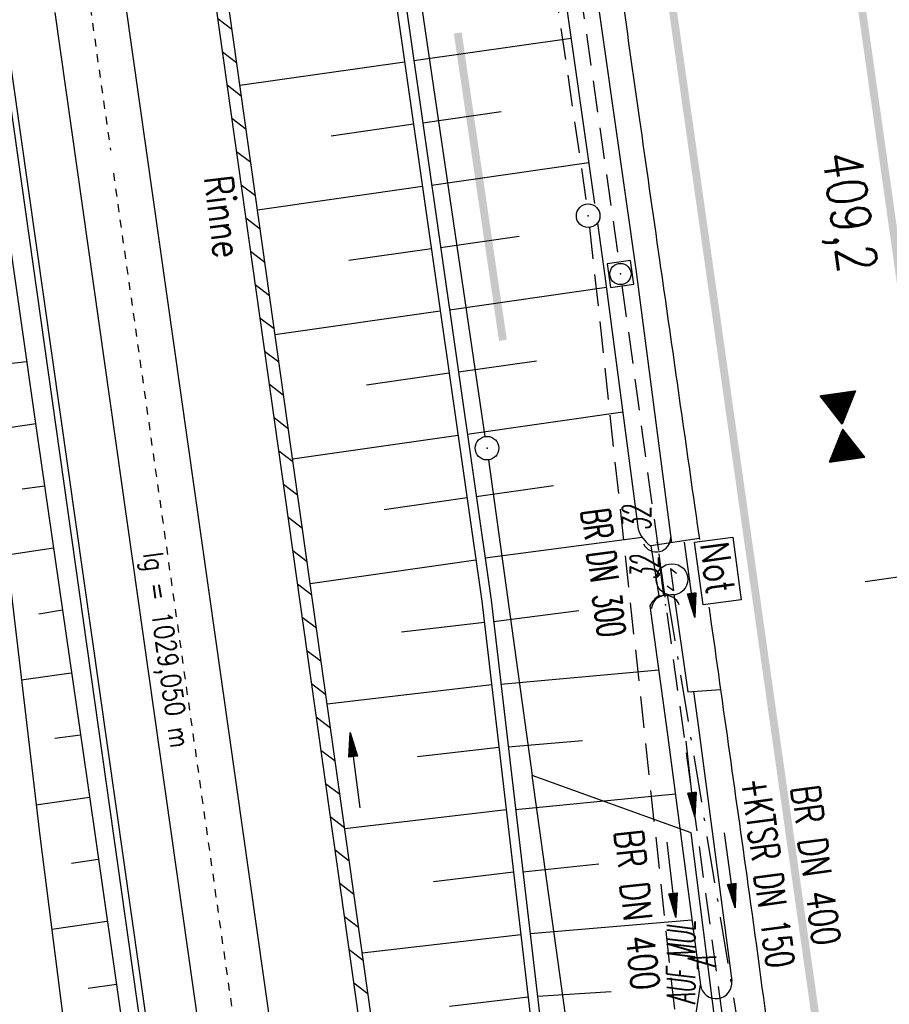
# Model space of a CAD drawing. Extents: x 446388 to 447135, y 445359 to 446567.
# Tile 52 of 80: x 446558 to 446613, y 445959 to 446022. Entities that reach past the tile are written whole.
import ezdxf
from ezdxf.enums import TextEntityAlignment as Align

# ---------------------------------------------------------------- set-up
doc = ezdxf.new("R2010")
doc.units = 0
doc.header["$LTSCALE"] = 2
doc.header["$MEASUREMENT"] = 0
for name, pattern in [('ACAD_ISO05W100', [0.5, 0.25, -0.25]), ('ACAD_ISO10W100W', [0.5, 0.25, -0.25]), ('AUSGEZOGEN', [0]), ('BAB-FM2', [2.6, 1.5, -0.5, 0.1, -0.5]), ('GEMARKBAB', [3.7, 2, -0.5, 0.1, -0.5, 0.1, -0.5]), ('GESTRICH-X2', [1.5, 1, -0.5])]:
    doc.linetypes.add(name, pattern=pattern)
doc.layers.get('0').update_dxf_attribs({"linetype": 'AUSGEZOGEN'})
for name, color, linetype in [('202-GEMARKGRZ', 7, 'GEMARKBAB'), ('202-GRENZL', 8, 'AUSGEZOGEN'), ('202-GRENZL-BAB', 7, 'AUSGEZOGEN'), ('202-GRENZP-BAB', 7, 'AUSGEZOGEN'), ('ANMERKUNG', 7, 'CONTINUOUS'), ('BAB_FM', 5, 'BAB-FM2'), ('BOESCHG', 250, 'AUSGEZOGEN'), ('DB-Bahnachse', 7, 'CONTINUOUS'), ('DB-Böschungen', 15, 'CONTINUOUS'), ('DB-Gleisachse', 7, 'CONTINUOUS'), ('DB-Kabelanlagen', 15, 'CONTINUOUS'), ('DURCHL', 200, 'GESTRICH-X2'), ('FBRTOP', 250, 'AUSGEZOGEN'), ('GEF', 1, 'AUSGEZOGEN'), ('HEKT_B', 250, 'CONTINUOUS'), ('KANAL', 7, 'GESTRICH-X2'), ('MULDE', 250, 'AUSGEZOGEN'), ('NS', 5, 'AUSGEZOGEN'), ('NZ', 250, 'AUSGEZOGEN'), ('PFEIL', 7, 'CONTINUOUS'), ('PFEILTOP', 200, 'AUSGEZOGEN'), ('Rinne', 200, 'CONTINUOUS'), ('SCHSYMBOL', 200, 'AUSGEZOGEN'), ('TEXTO', 4, 'CONTINUOUS')]:
    doc.layers.add(name, color=color, linetype=linetype)
doc.styles.add('ROMANS', font='romans.shx', dxfattribs={"width": 0.8})

# ---------------------------------------------------------------- blocks, each defined once
blk = doc.blocks.new('NOTRUFS')
for p, q in [((-0.7, 0), (-0.357, 0.35)), ((-0.7, 0), (0.7, 0)), ((0.357, -0.35), (0.7, 0))]:
    blk.add_line(p, q)
blk.add_lwpolyline([(-2.143, 4.194), (1.876, 4.194), (1.876, 1.75), (-2.143, 1.75)], close=True)
blk.add_circle((0, 0), 1)
at = {"style": 'ROMANS', "width": 0.8}
blk.add_text('Not', height=1.8, dxfattribs=at).set_placement((-1.982, 2.071))
blk = doc.blocks.new('GST')
at = {"color": 0}
blk.add_circle((0, 0), 0.75, dxfattribs=at)
blk.add_point((0, 0), dxfattribs=at)
blk = doc.blocks.new('10')
blk.add_blockref('GST', (0, 0))
blk = doc.blocks.new('20')
blk.add_lwpolyline([(-0.754, -0.751), (0.754, -0.751), (0.754, 0.75), (-0.754, 0.75)], close=True)
blk.add_circle((0, 0), 0.676)
blk.add_point((0, 0))
blk = doc.blocks.new('42')
at = {"color": 0}
blk.add_arc((-0.025, -0.311), 0.91, 12.5363, 167.4637, dxfattribs=at)
blk.add_point((0, 0), dxfattribs=at)
blk = doc.blocks.new('PFEIL2')
at = {"color": 0}
for p, q in [((0.88, 0.002), (-2.401, -0.012)), ((0.881, -0.271), (0.879, 0.276)), ((0.879, 0.276), (2.429, 0.009)), ((0.911, 0.27), (0.879, 0.265)), ((0.965, 0.261), (0.879, 0.246)), ((1.019, 0.252), (0.879, 0.228)), ((1.073, 0.242), (0.879, 0.209)), ((1.127, 0.233), (0.879, 0.191)), ((1.181, 0.224), (0.879, 0.172)), ((1.235, 0.214), (0.879, 0.154)), ((1.289, 0.205), (0.879, 0.135)), ((1.343, 0.196), (0.879, 0.117)), ((1.397, 0.187), (0.879, 0.098)), ((1.451, 0.177), (0.879, 0.08)), ((1.505, 0.168), (0.879, 0.061)), ((1.559, 0.159), (0.88, 0.043)), ((1.613, 0.149), (0.88, 0.024)), ((1.668, 0.14), (0.88, 0.006)), ((1.722, 0.131), (0.88, -0.013)), ((1.776, 0.121), (0.88, -0.031)), ((1.83, 0.112), (0.88, -0.05)), ((1.884, 0.103), (0.88, -0.068)), ((1.938, 0.094), (0.88, -0.087)), ((1.992, 0.084), (0.88, -0.105)), ((2.046, 0.075), (0.88, -0.124)), ((2.1, 0.066), (0.88, -0.142)), ((2.154, 0.056), (0.88, -0.161)), ((2.208, 0.047), (0.88, -0.179)), ((2.262, 0.038), (0.881, -0.198)), ((2.316, 0.029), (0.881, -0.216)), ((2.37, 0.019), (0.881, -0.235)), ((2.424, 0.01), (0.881, -0.253)), ((2.429, 0.009), (0.881, -0.271))]:
    blk.add_line(p, q, dxfattribs=at)
blk = doc.blocks.new('*X41')
at = {"color": 0}
for p, q in [((379.636, 182.407), (379.645, 182.415)), ((379.64, 182.401), (379.654, 182.415)), ((379.643, 182.395), (379.663, 182.415)), ((379.646, 182.39), (379.672, 182.415)), ((379.649, 182.384), (379.68, 182.415)), ((379.653, 182.379), (379.689, 182.415)), ((379.656, 182.373), (379.698, 182.415)), ((379.659, 182.367), (379.707, 182.415)), ((379.662, 182.362), (379.716, 182.415)), ((379.665, 182.356), (379.725, 182.415)), ((379.669, 182.351), (379.733, 182.415)), ((379.672, 182.345), (379.742, 182.415)), ((379.675, 182.339), (379.751, 182.415)), ((379.678, 182.334), (379.76, 182.415)), ((379.682, 182.328), (379.769, 182.415)), ((379.685, 182.323), (379.778, 182.415)), ((379.688, 182.317), (379.786, 182.415)), ((379.691, 182.311), (379.795, 182.415)), ((379.695, 182.306), (379.804, 182.415)), ((379.698, 182.3), (379.813, 182.415)), ((379.701, 182.295), (379.822, 182.415)), ((379.704, 182.289), (379.831, 182.415)), ((379.708, 182.283), (379.839, 182.415)), ((379.711, 182.278), (379.848, 182.415)), ((379.714, 182.272), (379.857, 182.415)), ((379.717, 182.267), (379.866, 182.415)), ((379.72, 182.261), (379.875, 182.415)), ((379.724, 182.255), (379.884, 182.415)), ((379.727, 182.25), (379.892, 182.415)), ((379.73, 182.244), (379.901, 182.415)), ((379.733, 182.239), (379.91, 182.415)), ((379.737, 182.233), (379.919, 182.415)), ((379.74, 182.227), (379.928, 182.415)), ((379.743, 182.222), (379.937, 182.415)), ((379.746, 182.216), (379.946, 182.415)), ((379.75, 182.21), (379.954, 182.415)), ((379.753, 182.205), (379.963, 182.415)), ((379.756, 182.199), (379.972, 182.415)), ((379.759, 182.194), (379.981, 182.415)), ((379.763, 182.188), (379.99, 182.415)), ((379.766, 182.182), (379.999, 182.415)), ((379.769, 182.177), (380.007, 182.415)), ((379.772, 182.171), (380.016, 182.415)), ((379.775, 182.166), (380.025, 182.415)), ((379.779, 182.16), (380.034, 182.415)), ((379.782, 182.154), (380.043, 182.415)), ((379.785, 182.149), (380.052, 182.415)), ((379.788, 182.143), (380.06, 182.415)), ((379.792, 182.138), (380.069, 182.415)), ((379.795, 182.132), (380.078, 182.415)), ((379.798, 182.126), (380.087, 182.415)), ((379.801, 182.121), (380.096, 182.415)), ((379.805, 182.115), (380.105, 182.415)), ((379.808, 182.11), (380.113, 182.415)), ((379.811, 182.104), (380.122, 182.415)), ((379.814, 182.098), (380.131, 182.415)), ((379.818, 182.093), (380.14, 182.415)), ((379.821, 182.087), (380.149, 182.415)), ((379.824, 182.082), (380.158, 182.415)), ((379.827, 182.076), (380.166, 182.415)), ((379.83, 182.07), (380.175, 182.415)), ((379.834, 182.065), (380.184, 182.415)), ((379.837, 182.059), (380.193, 182.415)), ((379.84, 182.054), (380.202, 182.415)), ((379.843, 182.048), (380.211, 182.415)), ((379.847, 182.042), (380.22, 182.415)), ((379.85, 182.037), (380.228, 182.415)), ((379.853, 182.031), (380.237, 182.415)), ((379.856, 182.026), (380.246, 182.415)), ((379.86, 182.02), (380.255, 182.415)), ((379.863, 182.014), (380.264, 182.415)), ((379.866, 182.009), (380.273, 182.415)), ((379.869, 182.003), (380.281, 182.415)), ((379.873, 181.998), (380.29, 182.415)), ((379.876, 181.992), (380.299, 182.415)), ((379.879, 181.986), (380.308, 182.415)), ((379.882, 181.981), (380.317, 182.415)), ((379.885, 181.975), (380.326, 182.415)), ((379.889, 181.97), (380.334, 182.415)), ((379.892, 181.964), (380.343, 182.415)), ((379.895, 181.958), (380.352, 182.415)), ((379.898, 181.953), (380.361, 182.415)), ((379.902, 181.947), (380.37, 182.415)), ((379.905, 181.942), (380.379, 182.415)), ((379.908, 181.936), (380.387, 182.415)), ((379.911, 181.93), (380.396, 182.415)), ((379.915, 181.925), (380.405, 182.415)), ((379.918, 181.919), (380.414, 182.415)), ((379.921, 181.914), (380.423, 182.415)), ((379.924, 181.908), (380.432, 182.415)), ((379.928, 181.902), (380.44, 182.415)), ((379.931, 181.897), (380.449, 182.415)), ((379.934, 181.891), (380.458, 182.415)), ((379.937, 181.885), (380.467, 182.415)), ((379.94, 181.88), (380.476, 182.415)), ((379.944, 181.874), (380.485, 182.415)), ((379.947, 181.869), (380.494, 182.415)), ((379.95, 181.863), (380.502, 182.415)), ((379.953, 181.857), (380.511, 182.415)), ((379.957, 181.852), (380.52, 182.415)), ((379.96, 181.846), (380.529, 182.415)), ((379.963, 181.841), (380.538, 182.415)), ((379.966, 181.835), (380.547, 182.415)), ((379.97, 181.829), (380.555, 182.415)), ((379.973, 181.824), (380.564, 182.415)), ((379.976, 181.818), (380.573, 182.415)), ((379.979, 181.813), (380.582, 182.415)), ((379.983, 181.807), (380.591, 182.415)), ((379.986, 181.801), (380.6, 182.415)), ((379.989, 181.796), (380.608, 182.415)), ((379.992, 181.79), (380.617, 182.415)), ((379.995, 181.785), (380.626, 182.415)), ((379.999, 181.779), (380.635, 182.415)), ((380.002, 181.773), (380.644, 182.415)), ((380.005, 181.768), (380.653, 182.415)), ((380.008, 181.762), (380.661, 182.415)), ((380.012, 181.757), (380.67, 182.415)), ((380.015, 181.751), (380.679, 182.415)), ((380.018, 181.745), (380.688, 182.415)), ((380.021, 181.74), (380.697, 182.415)), ((380.025, 181.734), (380.706, 182.415)), ((380.028, 181.729), (380.714, 182.415)), ((380.031, 181.723), (380.723, 182.415)), ((380.034, 181.717), (380.732, 182.415)), ((380.038, 181.712), (380.741, 182.415)), ((380.041, 181.706), (380.75, 182.415)), ((380.044, 181.701), (380.759, 182.415)), ((380.047, 181.695), (380.768, 182.415)), ((380.05, 181.689), (380.776, 182.415)), ((380.054, 181.684), (380.785, 182.415)), ((380.057, 181.678), (380.794, 182.415)), ((380.06, 181.673), (380.803, 182.415)), ((380.063, 181.667), (380.812, 182.415)), ((380.067, 181.661), (380.821, 182.415)), ((380.07, 181.656), (380.829, 182.415)), ((380.073, 181.65), (380.838, 182.415)), ((380.076, 181.645), (380.847, 182.415)), ((380.08, 181.639), (380.856, 182.415)), ((380.083, 181.633), (380.865, 182.415)), ((380.086, 181.628), (380.874, 182.415)), ((380.089, 181.622), (380.882, 182.415)), ((380.093, 181.617), (380.891, 182.415)), ((380.096, 181.611), (380.9, 182.415)), ((380.099, 181.605), (380.909, 182.415)), ((380.102, 181.6), (380.918, 182.415)), ((380.105, 181.594), (380.927, 182.415)), ((380.109, 181.588), (380.935, 182.415)), ((380.112, 181.583), (380.944, 182.415)), ((380.115, 181.577), (380.953, 182.415)), ((380.118, 181.572), (380.962, 182.415)), ((380.122, 181.566), (380.971, 182.415)), ((380.125, 181.56), (380.98, 182.415)), ((380.128, 181.555), (380.988, 182.415)), ((380.131, 181.549), (380.997, 182.415)), ((380.135, 181.544), (381.006, 182.415)), ((380.138, 181.538), (381.015, 182.415)), ((380.141, 181.532), (381.024, 182.415)), ((380.144, 181.527), (381.033, 182.415)), ((380.148, 181.521), (381.042, 182.415)), ((380.151, 181.516), (381.05, 182.415)), ((380.154, 181.51), (381.059, 182.415)), ((380.157, 181.504), (381.068, 182.415)), ((380.16, 181.499), (381.077, 182.415)), ((380.164, 181.493), (381.086, 182.415)), ((380.167, 181.488), (381.095, 182.415)), ((380.17, 181.482), (381.103, 182.415)), ((380.173, 181.476), (381.112, 182.415)), ((380.177, 181.471), (381.121, 182.415)), ((380.18, 181.465), (381.13, 182.415)), ((380.183, 181.46), (381.139, 182.415)), ((380.186, 181.454), (381.148, 182.415)), ((380.19, 181.448), (381.156, 182.415)), ((380.193, 181.443), (381.165, 182.415)), ((380.196, 181.437), (381.174, 182.415)), ((380.199, 181.432), (381.183, 182.415)), ((380.203, 181.426), (381.192, 182.415)), ((380.206, 181.42), (381.201, 182.415)), ((380.209, 181.415), (381.209, 182.415)), ((380.212, 181.409), (381.218, 182.415)), ((380.215, 181.404), (381.227, 182.415)), ((380.219, 181.398), (381.236, 182.415)), ((380.222, 181.392), (381.245, 182.415)), ((380.225, 181.387), (381.254, 182.415)), ((380.228, 181.381), (381.262, 182.415)), ((380.232, 181.376), (381.271, 182.415)), ((380.235, 181.37), (381.28, 182.415)), ((380.238, 181.364), (381.289, 182.415)), ((380.241, 181.359), (381.298, 182.415)), ((380.245, 181.353), (381.307, 182.415)), ((380.248, 181.348), (381.316, 182.415)), ((380.251, 181.342), (381.324, 182.415)), ((380.254, 181.336), (381.333, 182.415)), ((380.258, 181.331), (381.342, 182.415)), ((380.261, 181.325), (381.351, 182.415)), ((380.27, 181.308), (381.344, 182.382)), ((380.274, 181.303), (381.332, 182.361)), ((380.277, 181.297), (381.32, 182.34)), ((380.28, 181.292), (381.308, 182.32)), ((380.283, 181.286), (381.296, 182.299)), ((380.287, 181.28), (381.284, 182.278)), ((380.29, 181.275), (381.272, 182.257)), ((380.293, 181.269), (381.26, 182.236)), ((380.296, 181.263), (381.248, 182.215)), ((380.3, 181.258), (381.236, 182.194)), ((380.303, 181.252), (381.224, 182.173)), ((380.306, 181.247), (381.212, 182.152)), ((380.309, 181.241), (381.2, 182.131)), ((380.313, 181.235), (381.187, 182.11)), ((380.316, 181.23), (381.175, 182.089)), ((380.319, 181.224), (381.163, 182.069)), ((380.322, 181.219), (381.151, 182.048)), ((380.325, 181.213), (381.139, 182.027)), ((380.329, 181.207), (381.127, 182.006)), ((380.332, 181.202), (381.115, 181.985)), ((380.335, 181.196), (381.103, 181.964)), ((380.338, 181.191), (381.091, 181.943)), ((380.342, 181.185), (381.079, 181.922)), ((380.345, 181.179), (381.067, 181.901)), ((380.348, 181.174), (381.055, 181.88)), ((380.351, 181.168), (381.043, 181.859)), ((380.355, 181.163), (381.031, 181.839)), ((380.358, 181.157), (381.018, 181.818)), ((380.361, 181.151), (381.006, 181.797)), ((380.364, 181.146), (380.994, 181.776)), ((380.368, 181.14), (380.982, 181.755)), ((380.371, 181.135), (380.97, 181.734)), ((380.374, 181.129), (380.958, 181.713)), ((380.377, 181.123), (380.946, 181.692)), ((380.38, 181.118), (380.934, 181.671)), ((380.384, 181.112), (380.922, 181.65)), ((380.387, 181.107), (380.91, 181.629)), ((380.39, 181.101), (380.898, 181.608)), ((380.393, 181.095), (380.886, 181.588)), ((380.397, 181.09), (380.874, 181.567)), ((380.4, 181.084), (380.861, 181.546)), ((380.403, 181.079), (380.849, 181.525)), ((380.406, 181.073), (380.837, 181.504)), ((380.41, 181.067), (380.825, 181.483)), ((380.413, 181.062), (380.813, 181.462)), ((380.416, 181.056), (380.801, 181.441)), ((380.419, 181.051), (380.789, 181.42)), ((380.423, 181.045), (380.777, 181.399)), ((380.426, 181.039), (380.765, 181.378)), ((380.429, 181.034), (380.753, 181.358)), ((380.432, 181.028), (380.741, 181.337)), ((380.435, 181.023), (380.729, 181.316)), ((380.439, 181.017), (380.717, 181.295)), ((380.442, 181.011), (380.705, 181.274)), ((380.445, 181.006), (380.692, 181.253)), ((380.448, 181), (380.68, 181.232)), ((380.452, 180.995), (380.668, 181.211)), ((380.455, 180.989), (380.656, 181.19)), ((380.458, 180.983), (380.644, 181.169)), ((380.461, 180.978), (380.632, 181.148)), ((380.465, 180.972), (380.62, 181.127)), ((380.468, 180.966), (380.608, 181.107)), ((380.471, 180.961), (380.596, 181.086)), ((380.474, 180.955), (380.584, 181.065)), ((380.478, 180.95), (380.572, 181.044)), ((380.481, 180.944), (380.56, 181.023)), ((380.484, 180.938), (380.548, 181.002)), ((380.487, 180.933), (380.535, 180.981)), ((380.124, 180.021), (380.598, 180.495)), ((380.136, 180.042), (380.594, 180.501)), ((380.148, 180.063), (380.591, 180.506)), ((380.16, 180.084), (380.588, 180.512)), ((380.172, 180.105), (380.585, 180.518)), ((380.184, 180.126), (380.581, 180.523)), ((380.196, 180.147), (380.578, 180.529)), ((380.208, 180.168), (380.575, 180.534)), ((380.22, 180.189), (380.572, 180.54)), ((380.232, 180.21), (380.568, 180.546)), ((380.245, 180.231), (380.565, 180.551)), ((380.257, 180.251), (380.562, 180.557)), ((380.269, 180.272), (380.559, 180.562)), ((380.281, 180.293), (380.555, 180.568)), ((380.293, 180.314), (380.552, 180.574)), ((380.305, 180.335), (380.549, 180.579)), ((380.317, 180.356), (380.546, 180.585)), ((380.329, 180.377), (380.543, 180.59)), ((380.341, 180.398), (380.539, 180.596)), ((380.353, 180.419), (380.536, 180.602)), ((380.365, 180.44), (380.533, 180.607)), ((380.377, 180.461), (380.53, 180.613)), ((380.389, 180.481), (380.526, 180.618)), ((380.401, 180.502), (380.523, 180.624)), ((380.414, 180.523), (380.52, 180.63)), ((380.426, 180.544), (380.517, 180.635)), ((380.438, 180.565), (380.513, 180.641)), ((380.45, 180.586), (380.51, 180.646)), ((380.462, 180.607), (380.507, 180.652)), ((380.474, 180.628), (380.504, 180.658)), ((380.486, 180.649), (380.5, 180.663)), ((380.49, 180.927), (380.523, 180.96)), ((380.494, 180.922), (380.511, 180.939)), ((379.629, 179.164), (380.73, 180.265)), ((379.641, 179.185), (380.727, 180.271)), ((379.642, 179.169), (380.733, 180.26)), ((379.651, 179.169), (380.737, 180.254)), ((379.653, 179.206), (380.724, 180.277)), ((379.66, 179.169), (380.74, 180.249)), ((379.665, 179.227), (380.72, 180.282)), ((379.669, 179.169), (380.743, 180.243)), ((379.677, 179.248), (380.717, 180.288)), ((379.678, 179.169), (380.746, 180.237)), ((379.686, 179.169), (380.75, 180.232)), ((379.689, 179.269), (380.714, 180.293)), ((379.695, 179.169), (380.753, 180.226)), ((379.701, 179.289), (380.711, 180.299)), ((379.704, 179.169), (380.756, 180.221)), ((379.713, 179.31), (380.708, 180.305)), ((379.713, 179.169), (380.759, 180.215)), ((379.722, 179.169), (380.763, 180.209)), ((379.725, 179.331), (380.704, 180.31)), ((379.731, 179.169), (380.766, 180.204)), ((379.737, 179.352), (380.701, 180.316)), ((379.739, 179.169), (380.769, 180.198)), ((379.748, 179.169), (380.772, 180.193)), ((379.749, 179.373), (380.698, 180.321)), ((379.757, 179.169), (380.775, 180.187)), ((379.762, 179.394), (380.695, 180.327)), ((379.766, 179.169), (380.779, 180.181)), ((379.774, 179.415), (380.691, 180.333)), ((379.775, 179.169), (380.782, 180.176)), ((379.784, 179.169), (380.785, 180.17)), ((379.786, 179.436), (380.688, 180.338)), ((379.792, 179.169), (380.788, 180.165)), ((379.798, 179.457), (380.685, 180.344)), ((379.801, 179.169), (380.792, 180.159)), ((379.81, 179.478), (380.682, 180.349)), ((379.81, 179.169), (380.795, 180.153)), ((379.819, 179.169), (380.798, 180.148)), ((379.822, 179.499), (380.678, 180.355)), ((379.828, 179.169), (380.801, 180.142)), ((379.834, 179.519), (380.675, 180.361)), ((379.837, 179.169), (380.805, 180.137)), ((379.845, 179.169), (380.808, 180.131)), ((379.846, 179.54), (380.672, 180.366)), ((379.854, 179.169), (380.811, 180.125)), ((379.858, 179.561), (380.669, 180.372)), ((379.863, 179.169), (380.814, 180.12)), ((379.87, 179.582), (380.665, 180.378)), ((379.872, 179.169), (380.818, 180.114)), ((379.881, 179.169), (380.821, 180.109)), ((379.882, 179.603), (380.662, 180.383)), ((379.89, 179.169), (380.824, 180.103)), ((379.894, 179.624), (380.659, 180.389)), ((379.899, 179.169), (380.827, 180.097)), ((379.906, 179.645), (380.656, 180.394)), ((379.907, 179.169), (380.83, 180.092)), ((379.916, 179.169), (380.834, 180.086)), ((379.919, 179.666), (380.653, 180.4)), ((379.925, 179.169), (380.837, 180.081)), ((379.931, 179.687), (380.649, 180.406)), ((379.934, 179.169), (380.84, 180.075)), ((379.943, 179.708), (380.646, 180.411)), ((379.943, 179.169), (380.843, 180.069)), ((379.952, 179.169), (380.847, 180.064)), ((379.955, 179.729), (380.643, 180.417)), ((379.96, 179.169), (380.85, 180.058)), ((379.967, 179.75), (380.64, 180.422)), ((379.969, 179.169), (380.853, 180.052)), ((379.978, 179.169), (380.856, 180.047)), ((379.979, 179.77), (380.636, 180.428)), ((379.987, 179.169), (380.86, 180.041)), ((379.991, 179.791), (380.633, 180.434)), ((379.996, 179.169), (380.863, 180.036)), ((380.003, 179.812), (380.63, 180.439)), ((380.005, 179.169), (380.866, 180.03)), ((380.013, 179.169), (380.869, 180.024)), ((380.015, 179.833), (380.627, 180.445)), ((380.022, 179.169), (380.873, 180.019)), ((380.027, 179.854), (380.623, 180.45)), ((380.039, 179.875), (380.62, 180.456)), ((380.051, 179.896), (380.617, 180.462)), ((380.063, 179.917), (380.614, 180.467)), ((380.075, 179.938), (380.61, 180.473)), ((380.088, 179.959), (380.607, 180.478)), ((380.1, 179.98), (380.604, 180.484)), ((380.112, 180), (380.601, 180.49)), ((380.031, 179.169), (380.876, 180.013)), ((380.04, 179.169), (380.879, 180.008)), ((380.049, 179.169), (380.882, 180.002)), ((380.058, 179.169), (380.885, 179.996)), ((380.066, 179.169), (380.889, 179.991)), ((380.075, 179.169), (380.892, 179.985)), ((380.084, 179.169), (380.895, 179.98)), ((380.093, 179.169), (380.898, 179.974)), ((380.102, 179.169), (380.902, 179.968)), ((380.111, 179.169), (380.905, 179.963)), ((380.119, 179.169), (380.908, 179.957)), ((380.128, 179.169), (380.911, 179.952)), ((380.137, 179.169), (380.915, 179.946)), ((380.146, 179.169), (380.918, 179.94)), ((380.155, 179.169), (380.921, 179.935)), ((380.164, 179.169), (380.924, 179.929)), ((380.173, 179.169), (380.928, 179.924)), ((380.181, 179.169), (380.931, 179.918)), ((380.19, 179.169), (380.934, 179.912)), ((380.199, 179.169), (380.937, 179.907)), ((380.208, 179.169), (380.94, 179.901)), ((380.217, 179.169), (380.944, 179.896)), ((380.226, 179.169), (380.947, 179.89)), ((380.234, 179.169), (380.95, 179.884)), ((380.243, 179.169), (380.953, 179.879)), ((380.252, 179.169), (380.957, 179.873)), ((380.261, 179.169), (380.96, 179.868)), ((380.27, 179.169), (380.963, 179.862)), ((380.279, 179.169), (380.966, 179.856)), ((380.287, 179.169), (380.97, 179.851)), ((380.296, 179.169), (380.973, 179.845)), ((380.305, 179.169), (380.976, 179.84)), ((380.314, 179.169), (380.979, 179.834)), ((380.323, 179.169), (380.983, 179.828)), ((380.332, 179.169), (380.986, 179.823)), ((380.34, 179.169), (380.989, 179.817)), ((380.349, 179.169), (380.992, 179.812)), ((380.358, 179.169), (380.995, 179.806)), ((380.367, 179.169), (380.999, 179.8)), ((380.376, 179.169), (381.002, 179.795)), ((380.385, 179.169), (381.005, 179.789)), ((380.394, 179.169), (381.008, 179.784)), ((380.402, 179.169), (381.012, 179.778)), ((380.411, 179.169), (381.015, 179.772)), ((380.42, 179.169), (381.018, 179.767)), ((380.429, 179.169), (381.021, 179.761)), ((380.438, 179.169), (381.025, 179.756)), ((380.447, 179.169), (381.028, 179.75)), ((380.455, 179.169), (381.031, 179.744)), ((380.464, 179.169), (381.034, 179.739)), ((380.473, 179.169), (381.038, 179.733)), ((380.482, 179.169), (381.041, 179.727)), ((380.491, 179.169), (381.044, 179.722)), ((380.5, 179.169), (381.047, 179.716)), ((380.508, 179.169), (381.05, 179.711)), ((380.517, 179.169), (381.054, 179.705)), ((380.526, 179.169), (381.057, 179.699)), ((380.535, 179.169), (381.06, 179.694)), ((380.544, 179.169), (381.063, 179.688)), ((380.553, 179.169), (381.067, 179.683)), ((380.561, 179.169), (381.07, 179.677)), ((380.57, 179.169), (381.073, 179.671)), ((380.579, 179.169), (381.076, 179.666)), ((380.588, 179.169), (381.08, 179.66)), ((380.597, 179.169), (381.083, 179.655)), ((380.606, 179.169), (381.086, 179.649)), ((380.614, 179.169), (381.089, 179.643)), ((380.623, 179.169), (381.093, 179.638)), ((380.632, 179.169), (381.096, 179.632)), ((380.641, 179.169), (381.099, 179.627)), ((380.65, 179.169), (381.102, 179.621)), ((380.659, 179.169), (381.105, 179.615)), ((380.668, 179.169), (381.109, 179.61)), ((380.676, 179.169), (381.112, 179.604)), ((380.685, 179.169), (381.115, 179.599)), ((380.694, 179.169), (381.118, 179.593)), ((380.703, 179.169), (381.122, 179.587)), ((380.712, 179.169), (381.125, 179.582)), ((380.721, 179.169), (381.128, 179.576)), ((380.729, 179.169), (381.131, 179.571)), ((380.738, 179.169), (381.135, 179.565)), ((380.747, 179.169), (381.138, 179.559)), ((380.756, 179.169), (381.141, 179.554)), ((380.765, 179.169), (381.144, 179.548)), ((380.774, 179.169), (381.148, 179.543)), ((380.782, 179.169), (381.151, 179.537)), ((380.791, 179.169), (381.154, 179.531)), ((380.8, 179.169), (381.157, 179.526)), ((380.809, 179.169), (381.16, 179.52)), ((380.818, 179.169), (381.164, 179.515)), ((380.827, 179.169), (381.167, 179.509)), ((380.835, 179.169), (381.17, 179.503)), ((380.844, 179.169), (381.173, 179.498)), ((380.853, 179.169), (381.177, 179.492)), ((380.862, 179.169), (381.18, 179.487)), ((380.871, 179.169), (381.183, 179.481)), ((380.88, 179.169), (381.186, 179.475)), ((380.888, 179.169), (381.19, 179.47)), ((380.897, 179.169), (381.193, 179.464)), ((380.906, 179.169), (381.196, 179.459)), ((380.915, 179.169), (381.199, 179.453)), ((380.924, 179.169), (381.203, 179.447)), ((380.933, 179.169), (381.206, 179.442)), ((380.942, 179.169), (381.209, 179.436)), ((380.95, 179.169), (381.212, 179.43)), ((380.959, 179.169), (381.215, 179.425)), ((380.968, 179.169), (381.219, 179.419)), ((380.977, 179.169), (381.222, 179.414)), ((380.986, 179.169), (381.225, 179.408)), ((380.995, 179.169), (381.228, 179.402)), ((381.003, 179.169), (381.232, 179.397)), ((381.012, 179.169), (381.235, 179.391)), ((381.021, 179.169), (381.238, 179.386)), ((381.03, 179.169), (381.241, 179.38)), ((381.039, 179.169), (381.245, 179.374)), ((381.048, 179.169), (381.248, 179.369)), ((381.056, 179.169), (381.251, 179.363)), ((381.065, 179.169), (381.254, 179.358)), ((381.074, 179.169), (381.258, 179.352)), ((381.083, 179.169), (381.261, 179.346)), ((381.092, 179.169), (381.264, 179.341)), ((381.101, 179.169), (381.267, 179.335)), ((381.109, 179.169), (381.27, 179.33)), ((381.118, 179.169), (381.274, 179.324)), ((381.127, 179.169), (381.277, 179.318)), ((381.136, 179.169), (381.28, 179.313)), ((381.145, 179.169), (381.283, 179.307)), ((381.154, 179.169), (381.287, 179.302)), ((381.162, 179.169), (381.29, 179.296)), ((381.171, 179.169), (381.293, 179.29)), ((381.18, 179.169), (381.296, 179.285)), ((381.189, 179.169), (381.3, 179.279)), ((381.198, 179.169), (381.303, 179.274)), ((381.207, 179.169), (381.306, 179.268)), ((381.216, 179.169), (381.309, 179.262)), ((381.224, 179.169), (381.313, 179.257)), ((381.233, 179.169), (381.316, 179.251)), ((381.242, 179.169), (381.319, 179.246)), ((381.251, 179.169), (381.322, 179.24)), ((381.26, 179.169), (381.325, 179.234)), ((381.269, 179.169), (381.329, 179.229)), ((381.277, 179.169), (381.332, 179.223)), ((381.286, 179.169), (381.335, 179.218)), ((381.295, 179.169), (381.338, 179.212)), ((381.304, 179.169), (381.342, 179.206)), ((381.313, 179.169), (381.345, 179.201)), ((381.322, 179.169), (381.348, 179.195)), ((381.33, 179.169), (381.351, 179.19)), ((381.339, 179.169), (381.355, 179.184)), ((381.348, 179.169), (381.358, 179.178))]:
    blk.add_line(p, q, dxfattribs=at)
blk = doc.blocks.new('TIEFP')
at = {"color": 0}
for points in [[(0.005, 0.151), (-1.131, 2.118), (1.141, 2.118)], [(0.005, -0.172), (-1.131, -2.139), (1.141, -2.139)]]:
    blk.add_lwpolyline(points, close=True, dxfattribs=at)
at = {"color": 0, "xscale": 1.311372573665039, "yscale": 1.311372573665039, "zscale": 1.311372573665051}
blk.add_blockref('*X41', (-498.969, -237.096), dxfattribs=at)

msp = doc.modelspace()

# ---------------------------------------------------------------- linework, layer by layer
at = {"layer": '202-GEMARKGRZ', "const_width": 0.5, "flags": 128}
msp.add_lwpolyline([(446588.743, 446001.49), (446585.87, 446021.033)], dxfattribs=at)
at = {"layer": '202-GRENZL', "flags": 128}
for points in [[(446600.709, 445970.16), (446590.61, 445973.809)], [(446606.73, 445922.67), (446600.709, 445970.16)]]:
    msp.add_lwpolyline(points, dxfattribs=at)
at = {"layer": '202-GRENZL-BAB'}
msp.add_line((446596.957, 445927.992), (446590.61, 445973.809), dxfattribs=at)
at = {"layer": '202-GRENZL-BAB', "flags": 128}
for points in [[(446587.621, 445995.372), (446564.709, 446151.208)], [(446587.832, 445993.887), (446590.61, 445973.809)]]:
    msp.add_lwpolyline(points, dxfattribs=at)
at = {"layer": 'BAB_FM', "flags": 128}
msp.add_lwpolyline([(446599.184, 445985.331), (446604.967, 445950.199), (446606.331, 445948.877), (446643.738, 445954.186), (446642.825, 445960.622)], dxfattribs=at)
at = {"layer": 'BOESCHG'}
for p, q in [((446583.074, 446019.276), (446593.075, 446020.708)), ((446572.013, 446017.708), (446582.491, 446019.209)), ((446582.489, 446019.209), (446582.491, 446019.209)), ((446583.642, 446015.316), (446588.64, 446016.032)), ((446577.815, 446014.499), (446583.058, 446015.25)), ((446583.057, 446015.25), (446583.058, 446015.25)), ((446584.209, 446011.356), (446594.201, 446012.788)), ((446573.13, 446009.787), (446583.626, 446011.29)), ((446583.624, 446011.29), (446583.626, 446011.29)), ((446584.776, 446007.397), (446589.77, 446008.112)), ((446578.941, 446006.578), (446584.193, 446007.331)), ((446584.192, 446007.331), (446584.193, 446007.331)), ((446585.343, 446003.437), (446595.32, 446004.867)), ((446574.248, 446001.865), (446584.76, 446003.371)), ((446584.758, 446003.371), (446584.76, 446003.371)), ((446585.911, 445999.478), (446590.875, 446000.189)), ((446580.067, 445998.658), (446585.328, 445999.412)), ((446585.327, 445999.411), (446585.328, 445999.412)), ((446586.478, 445995.518), (446596.358, 445996.934)), ((446575.366, 445993.943), (446585.895, 445995.452)), ((446585.893, 445995.452), (446585.895, 445995.452)), ((446587.045, 445991.559), (446591.962, 445992.263)), ((446581.193, 445990.738), (446586.462, 445991.492)), ((446586.461, 445991.492), (446586.462, 445991.492)), ((446587.604, 445987.665), (446597.59, 445988.966)), ((446576.483, 445986.022), (446587.03, 445987.533)), ((446587.028, 445987.533), (446587.03, 445987.533)), ((446587.613, 445987.599), (446587.615, 445987.599)), ((446588.149, 445983.614), (446593.568, 445984.3)), ((446582.283, 445982.952), (446587.562, 445983.569)), ((446587.561, 445983.569), (446587.562, 445983.569)), ((446588.145, 445983.635), (446588.146, 445983.635)), ((446588.615, 445979.621), (446598.65, 445980.525)), ((446577.562, 445978.373), (446588.027, 445979.596)), ((446588.025, 445979.596), (446588.027, 445979.596)), ((446588.609, 445979.662), (446588.611, 445979.662)), ((446589.08, 445975.643), (446593.808, 445976.044)), ((446583.306, 445975.017), (446588.491, 445975.623)), ((446588.49, 445975.623), (446588.491, 445975.623)), ((446589.073, 445975.689), (446589.074, 445975.689)), ((446589.546, 445971.651), (446599.711, 445972.641)), ((446578.68, 445970.45), (446588.955, 445971.65)), ((446588.953, 445971.65), (446588.955, 445971.65)), ((446589.538, 445971.716), (446589.54, 445971.716)), ((446590.002, 445967.743), (446590.003, 445967.743)), ((446590.009, 445967.688), (446594.836, 445968.192)), ((446584.329, 445967.082), (446589.419, 445967.677)), ((446589.418, 445967.677), (446589.419, 445967.677)), ((446590.468, 445963.762), (446600.765, 445964.641)), ((446579.798, 445962.526), (446589.883, 445963.704)), ((446589.881, 445963.704), (446589.883, 445963.704)), ((446590.466, 445963.77), (446590.468, 445963.77)), ((446585.352, 445959.147), (446590.347, 445959.731)), ((446590.346, 445959.731), (446590.347, 445959.731)), ((446590.93, 445959.797), (446590.931, 445959.797)), ((446590.933, 445959.779), (446595.631, 445960.078))]:
    msp.add_line(p, q, dxfattribs=at)
msp.add_lwpolyline([(446518.305, 446501.685), (446524.125, 446462.778), (446528.373, 446430.849), (446535.958, 446378.312), (446541.105, 446341.386), (446544.692, 446289.887), (446549.645, 446250.914), (446555.946, 446206.569), (446561.843, 446164.276), (446568.221, 446118.013), (446572.872, 446085.753, 0.000201), (446572.872, 446085.753), (446579.921, 446037.139), (446587.407, 445984.893), (446591.432, 445950.432)], format="xyb", dxfattribs=at)
for points in [[(446518.888, 446501.767), (446524.708, 446462.862), (446528.956, 446430.929), (446536.541, 446378.396), (446541.689, 446341.457), (446545.278, 446289.936), (446550.229, 446250.99), (446556.529, 446206.651), (446562.426, 446164.357), (446568.804, 446118.094), (446573.455, 446085.837), (446580.504, 446037.223), (446587.99, 445984.973), (446592.017, 445950.5)], [(446601.227, 445988.881), (446598.141, 445988.411), (446598.663, 445985.243), (446599.606, 445985.349)]]:
    msp.add_lwpolyline(points, dxfattribs=at)
at = {"layer": 'BOESCHG', "flags": 128}
for points in [[(446599.606, 445985.349), (446600.502, 445979.136)], [(446600.502, 445979.136), (446602.58, 445979.291)], [(446600.31, 445948.012), (446600.962, 445958.281), (446601.312, 445960.49)]]:
    msp.add_lwpolyline(points, dxfattribs=at)
at = {"layer": 'DB-Bahnachse', "linetype": 'ACAD_ISO10W100W'}
msp.add_line((446562.5, 446022.65), (446563.784, 446013.592), dxfattribs=at)
at = {"layer": 'DB-Bahnachse', "linetype": 'ACAD_ISO05W100'}
msp.add_line((446563.97, 446012.12), (446573.512, 445944.802), dxfattribs=at)
at = {"layer": 'DB-Böschungen', "linetype": 'Continuous'}
for p, q in [((446555.618, 446019.964), (446559.158, 445995.169)), ((446558.45, 446000.118), (446557.15, 445999.966)), ((446559.056, 445996.169), (446556.257, 445995.765)), ((446556.358, 445994.815), (446559.298, 445969.969)), ((446559.158, 445995.169), (446562.747, 445970.425)), ((446559.612, 445992.22), (446558.163, 445992.018)), ((446560.169, 445988.271), (446557.219, 445987.816)), ((446560.725, 445984.322), (446559.225, 445984.069)), ((446561.281, 445980.322), (446558.132, 445979.867)), ((446561.888, 445976.373), (446560.238, 445976.171)), ((446562.444, 445972.424), (446559.045, 445971.919)), ((446562.747, 445970.425), (446566.287, 445945.68)), ((446559.298, 445969.969), (446562.437, 445945.124)), ((446563, 445968.475), (446561.301, 445968.223)), ((446563.557, 445964.526), (446560.057, 445964.021)), ((446564.163, 445960.527), (446562.363, 445960.274))]:
    msp.add_line(p, q, dxfattribs=at)
at = {"layer": 'DB-Gleisachse', "linetype": 'Continuous'}
for p, q in [((446564.727, 446022.967), (446578.601, 445925.109)), ((446560.25, 446022.331), (446572.995, 445932.413))]:
    msp.add_line(p, q, dxfattribs=at)
at = {"layer": 'DB-Kabelanlagen', "linetype": 'Continuous'}
for p, q in [((446556.636, 446021.819), (446569.382, 445931.901)), ((446557.032, 446021.875), (446569.778, 445931.957))]:
    msp.add_line(p, q, dxfattribs=at)
at = {"layer": 'DURCHL'}
msp.add_line((446598.981, 445985.259), (446598.618, 445988.04), dxfattribs=at)
at = {"layer": 'FBRTOP'}
for points in [[(446576.449, 446163.728, -0.000132), (446578.343, 446150.384, -0.000157), (446579.926, 446139.19, -0.000509), (446581.889, 446125.17, 0.000658), (446583.412, 446114.317, 0.000059), (446585.17, 446101.916, 0.000061), (446586.887, 446089.829, 0.000001), (446588.957, 446075.27, 0.000001), (446590.43, 446064.906, 0.000008), (446592.183, 446052.577, -0.000007), (446593.936, 446040.247, -0.00042), (446595.406, 446029.844, 0.000308), (446597.407, 446015.661, 0.000387), (446598.701, 446006.581, -0.000225), (446600.926, 445991.002, -0.000119), (446601.235, 445988.828, -0.000144)], [(446562.06, 446507.886), (446569.246, 446457.189, -0.000002), (446576.262, 446407.683, 0.000001), (446583.279, 446358.178, 0.000002), (446592.05, 446296.296, -0.000002), (446600.821, 446234.415, -0.000002), (446609.591, 446172.533, 0.000003), (446618.362, 446110.652, 0.000001), (446627.133, 446048.77, -0.000002), (446635.904, 445986.889, 0), (446649.168, 445893.306, 0), (446660.462, 445813.621), (446674.495, 445714.61, 0.000001), (446678.792, 445684.289, 0.000001), (446687.668, 445621.668)], [(446566.966, 446230.666, -0.000005), (446569.439, 446213.123, -0.000025)], [(446601.845, 445984.517, -0.00002), (446601.895, 445984.157, -0.000144), (446604.404, 445966.306, -0.003822), (446605.812, 445955.675, 0.005593), (446606.8, 445948.415, 0.007332), (446607.363, 445944.953, -0.008027), (446607.872, 445941.79, -0.000609), (446608.945, 445934.309, -0.000264), (446611.385, 445917.077, -0.000009), (446614.185, 445897.227, 0.000038), (446614.873, 445892.351, 0.000001), (446615.547, 445887.579, 0.000004)]]:
    msp.add_lwpolyline(points, format="xyb", dxfattribs=at)
at = {"layer": 'FBRTOP', "const_width": 0.5}
for points in [[(446559.09, 446507.465), (446566.275, 446456.768, -0.000002), (446573.292, 446407.262, 0.000001), (446580.308, 446357.757, 0.000002), (446589.079, 446295.875, -0.000002), (446597.85, 446233.994, -0.000002), (446606.621, 446172.112, 0.000003), (446615.391, 446110.231, 0.000001), (446624.162, 446048.349, -0.000002), (446632.933, 445986.468, 0), (446646.197, 445892.885, 0), (446657.491, 445813.2), (446671.524, 445714.189, 0.000002), (446687.312, 445602.802, -0.000002), (446703.099, 445491.416), (446717.132, 445392.405, 0.000001), (446718.367, 445383.697, 0)], [(446531.367, 446503.536), (446538.553, 446452.838, -0.000002), (446545.569, 446403.333, 0.000001), (446552.586, 446353.827, 0.000002), (446561.357, 446291.946, -0.000002), (446570.128, 446230.064, -0.000002), (446578.898, 446168.183, 0.000003), (446587.669, 446106.301, 0.000001), (446596.44, 446044.42, -0.000002), (446605.211, 445982.538, 0), (446618.474, 445888.956, 0), (446629.769, 445809.27), (446643.802, 445710.259, 0.000002), (446659.589, 445598.873, -0.000002), (446675.377, 445487.486), (446689.41, 445388.475, 0.000001), (446690.644, 445379.768, 0)]]:
    msp.add_lwpolyline(points, format="xyb", dxfattribs=at)
at = {"layer": 'FBRTOP', "const_width": 0.5, "flags": 128}
msp.add_lwpolyline([(446543.112, 446505.201), (446545.748, 446486.556), (446552.858, 446436.779), (446559.823, 446387.724), (446566.885, 446338.108), (446573.771, 446289.635), (446580.746, 446240.241), (446587.914, 446189.717), (446594.854, 446140.825), (446601.728, 446092.103), (446608.815, 446042.03), (446615.846, 445992.42), (446622.77, 445943.678), (446629.777, 445894.145), (446636.772, 445844.7), (446643.697, 445796.011), (446650.718, 445746.153), (446654.062, 445722.676), (446657.67, 445696.946), (446664.652, 445647.751), (446669.823, 445611.375), (446669.853, 445611.112)], dxfattribs=at)
msp.add_lwpolyline([(446560.332, 446413.316, -0.000179), (446565.023, 446380.431, -0.000356), (446567.359, 446363.934, -0.00001), (446574.032, 446316.55, 0.000258), (446574.285, 446314.759, 0.000002), (446578.291, 446286.517, 0.000002), (446581.322, 446265.155), (446588.244, 446216.365, 0.000012), (446588.396, 446215.296, 0), (446595.355, 446166.271, 0.000004), (446602.342, 446117.05, 0.000035), (446603.074, 446111.9, 0.000422), (446603.253, 446110.651, -0.000041), (446603.431, 446109.403, -0.000819), (446605.774, 446092.812, 0.000535), (446609.348, 446067.399, 0.000292), (446612.885, 446042.547, -0.000316), (446616.422, 446017.696, -0.000151), (446616.766, 446015.263, 0.000008), (446623.297, 445968.97, 0.000332), (446625.624, 445952.553, 0.000167), (446630.289, 445919.886)], format="xyb", dxfattribs=at)
at = {"layer": 'KANAL'}
for p, q in [((446585.469, 446068.813), (446594.063, 446010.156)), ((446588.125, 446062.531), (446596.125, 446006.438)), ((446594.25, 446008.656), (446601.063, 445945.875)), ((446596.313, 446004.969), (446604.344, 445946.5)), ((446598.656, 445987.906), (446598.969, 445985.406))]:
    msp.add_line(p, q, dxfattribs=at)
at = {"layer": 'MULDE'}
for points in [[(446526.645, 446502.867), (446527.826, 446494.943), (446538.227, 446421.07), (446546.758, 446361.87), (446549.431, 446340.596), (446555.203, 446302.692), (446563.425, 446243.188), (446572.197, 446183.493), (446580.677, 446123.392), (446589.024, 446063.406), (446597.209, 446005.842), (446599.465, 445988.613)], [(446560.072, 446252.839), (446561.445, 446242.906), (446570.217, 446183.207), (446578.697, 446123.114), (446587.044, 446063.128), (446594.569, 446010.199)], [(446594.749, 446008.938), (446595.227, 446005.572), (446597.335, 445989.474)], [(446600.856, 445979.162), (446601.175, 445976.842), (446603.294, 445960.752)]]:
    msp.add_lwpolyline(points, dxfattribs=at)
at = {"layer": 'MULDE', "flags": 128}
msp.add_lwpolyline([(446598.088, 445984.609), (446599.193, 445976.576), (446601.312, 445960.49)], dxfattribs=at)
at = {"layer": 'MULDE'}
for centre, radius, start, end in [((446599.351, 445990.165), 2.131, 198.90974, 235.39209), ((446599.437, 445983.965), 1.494, 121.17751, 154.46232), ((446602.303, 445960.621), 1, 187.50341, 7.50341)]:
    msp.add_arc(centre, radius, start, end, dxfattribs=at)
at = {"layer": 'NZ'}
msp.add_line((446611.771, 445986.149), (446648.122, 445991.302), dxfattribs=at)
at = {"layer": 'PFEILTOP'}
for p, q in [((446570.605, 446021.959), (446571.511, 446021.268)), ((446570.904, 446019.844), (446571.809, 446019.153)), ((446571.202, 446017.729), (446572.107, 446017.038)), ((446571.5, 446015.614), (446572.406, 446014.923)), ((446571.799, 446013.499), (446572.704, 446012.808)), ((446572.097, 446011.384), (446573.003, 446010.692)), ((446572.396, 446009.269), (446573.301, 446008.577)), ((446572.694, 446007.154), (446573.599, 446006.462)), ((446572.992, 446005.039), (446573.898, 446004.347)), ((446573.291, 446002.924), (446574.196, 446002.232)), ((446573.589, 446000.809), (446574.495, 446000.117)), ((446573.888, 445998.693), (446574.793, 445998.002)), ((446574.186, 445996.578), (446575.091, 445995.887)), ((446574.484, 445994.463), (446575.39, 445993.772)), ((446574.783, 445992.348), (446575.688, 445991.657)), ((446575.081, 445990.233), (446575.987, 445989.542)), ((446575.38, 445988.118), (446576.285, 445987.427)), ((446575.678, 445986.003), (446576.583, 445985.312)), ((446575.976, 445983.888), (446576.882, 445983.197)), ((446576.275, 445981.773), (446577.18, 445981.082)), ((446576.573, 445979.658), (446577.479, 445978.967)), ((446576.872, 445977.543), (446577.777, 445976.852)), ((446577.17, 445975.428), (446578.075, 445974.737)), ((446577.468, 445973.313), (446578.374, 445972.621)), ((446577.767, 445971.198), (446578.672, 445970.506)), ((446578.065, 445969.083), (446578.971, 445968.391)), ((446578.364, 445966.968), (446579.269, 445966.276)), ((446578.662, 445964.853), (446579.567, 445964.161)), ((446578.96, 445962.738), (446579.866, 445962.046)), ((446579.259, 445960.622), (446580.164, 445959.931))]:
    msp.add_line(p, q, dxfattribs=at)
at = {"layer": 'Rinne', "flags": 128}
msp.add_lwpolyline([(446581.438, 445945.176), (446544.66, 446205.86), (446534.316, 446282.996), (446532.172, 446319.095), (446524.634, 446376.03, -0.000215), (446524.634, 446376.03), (446517.742, 446428.438)], format="xyb", dxfattribs=at)
at = {"layer": 'Rinne'}
msp.add_lwpolyline([(446582.23, 445945.288), (446545.452, 446205.97), (446535.112, 446283.072)], dxfattribs=at)

# ---------------------------------------------------------------- block references
at = {"layer": '202-GRENZP-BAB', "rotation": 278.0670474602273}
msp.add_blockref('GST', (446587.73, 445994.63), dxfattribs=at)
at = {"layer": 'GEF', "rotation": 8.067289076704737}
msp.add_blockref('TIEFP', (446610.328, 445996.015), dxfattribs=at)
at = {"layer": 'NS', "rotation": 277.8023137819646}
msp.add_blockref('NOTRUFS', (446599.492, 445986.282), dxfattribs=at)
at = {"layer": 'PFEIL'}
for p, rotation in [((446600.624, 445986.274), 277.5814000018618), ((446603.162, 445967.793), 277.8190000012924), ((446599.464, 445967.191), 276.2001999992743)]:
    msp.add_blockref('PFEIL2', p, dxfattribs=dict(at, rotation=rotation))
at = {"layer": 'PFEILTOP'}
for p, rotation in [((446579.335, 445974.145), 97.13243258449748), ((446600.669, 445973.603), 276.1693397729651)]:
    msp.add_blockref('PFEIL2', p, dxfattribs=dict(at, rotation=rotation))
at = {"layer": 'SCHSYMBOL'}
for name, p, rotation in [('10', (446594.162, 446009.409), 278.0671), ('20', (446596.218, 446005.707), 278.0671), ('42', (446598.551, 445988.635), 193.7995278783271), ('42', (446599.079, 445984.668), 8.067100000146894)]:
    msp.add_blockref(name, p, dxfattribs=dict(at, rotation=rotation))

# ---------------------------------------------------------------- texts
at = {"layer": 'ANMERKUNG', "style": 'ROMANS', "oblique": 7, "width": 0.5}
for s, p in [('32', (446598.141, 445989.411)), ('32', (446598.663, 445986.243)), ('AUF_MUL', (446600.962, 445959.281)), ('A', (446602.303, 445961.621))]:
    msp.add_text(s, height=1.8, rotation=90, dxfattribs=at).set_placement(p)
at = {"layer": 'DB-Bahnachse', "linetype": 'Continuous', "style": 'ROMANS', "oblique": 0, "width": 0.833667}
msp.add_text('lg = 1029,050 m', height=1.25, rotation=278.0112, dxfattribs=at).set_placement((446565.87, 445987.919))
at = {"layer": 'HEKT_B', "style": 'ROMANS', "width": 0.8}
msp.add_text('409,2', height=2.5, rotation=278.0671, dxfattribs=at).set_placement((446609.035, 446013.308))
at = {"layer": 'Rinne', "style": 'ROMANS', "width": 0.8}
msp.add_text('Rinne', height=1.8, rotation=277.03479, dxfattribs=at).set_placement((446569.73, 446011.847))
at = {"layer": 'TEXTO', "style": 'ROMANS'}
for s, rotation, width, p in [('BR DN 300', 277.5814, 0.6, (446594.252, 445986.591)), ('+KTSR DN 150', 277.819, 0.66, (446604.7, 445967.524)), ('BR DN 400', 277.819, 0.75, (446607.758, 445967.986)), ('BR DN 400', 276.2002, 0.75, (446596.382, 445965.182))]:
    msp.add_text(s, height=1.8, rotation=rotation, dxfattribs=dict(at, width=width)).set_placement(p, align=Align.CENTER)

doc.saveas('drawing.dxf')
